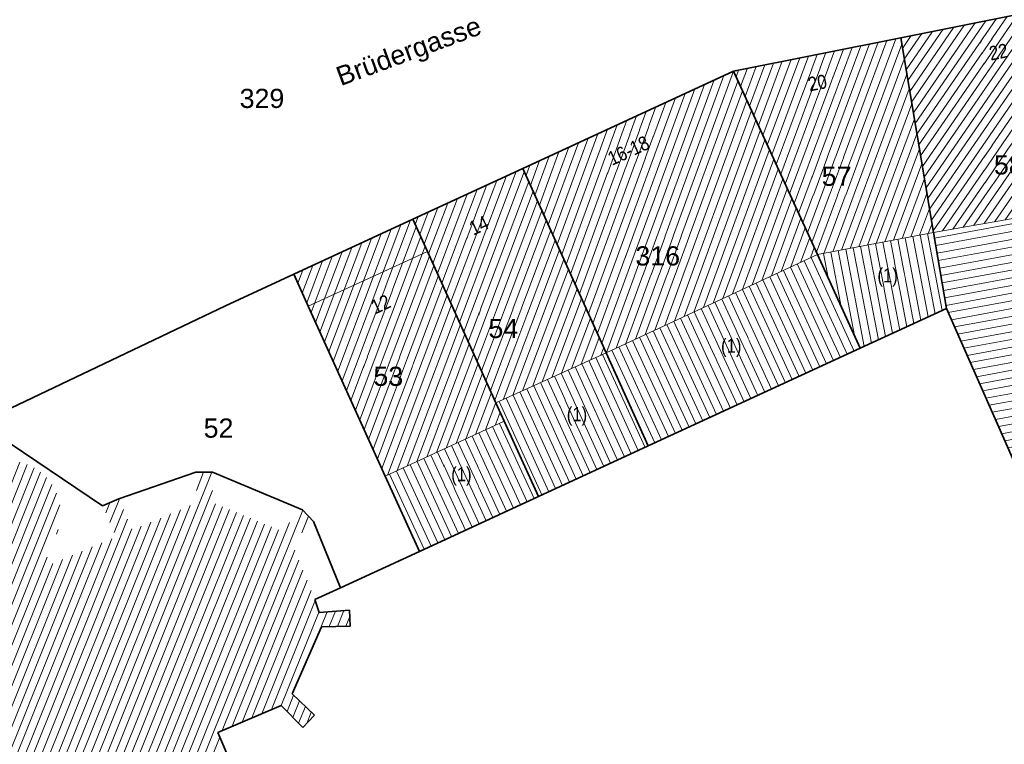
# Model space of a CAD drawing. Header units: metres. Extents: x 32365810 to 32367010, y 5620411 to 5622366.
# Tile 143 of 198: x 32366159 to 32366208, y 5622190 to 5622226. Entities that reach past the tile are written whole.
import ezdxf

# ---------------------------------------------------------------- set-up
doc = ezdxf.new("R2010")
doc.units = ezdxf.units.M
for name, pattern in [('1600.1047', [0]), ('1600.2028', [0]), ('1600.2305', [0.75, 0.5, 0, 0, -0.25]), ('1600.2505', [0]), ('1600.2507', [0])]:
    doc.linetypes.add(name, pattern=pattern)
doc.layers.get('0').update_dxf_attribs({"color": 1, "linetype": 'CONTINUOUS'})
for name, color, linetype in [('Ebene 32', 7, 'CONTINUOUS'), ('Flurstücke_Grenzpunkte', 11, 'CONTINUOUS'), ('Gebäude', 31, 'CONTINUOUS'), ('Lagebezeichnungen', 12, 'CONTINUOUS'), ('Siedlungsflächen - Bauwerke u. Einrichtungen', 51, 'CONTINUOUS')]:
    doc.layers.add(name, color=color, linetype=linetype)
doc.styles.add('Flurstücksnummer - K 10 700', font='Arial.ttf')
doc.styles.add('Hausnummern NRW', font='Arial.ttf', dxfattribs={"width": 0.85})
doc.styles.add('Name - Bauwerken u. Einrichtungen - F 10', font='Arial.ttf')

# ---------------------------------------------------------------- blocks, each defined once
blk = doc.blocks.new('O64')
at = {"layer": 'Gebäude', "color": 7, "linetype": '1600.2507', "lineweight": 18}
for p, q in [((32366178.52, 5622216.48), (32366172.623, 5622213.755)), ((32366179.24, 5622214.888), (32366178.52, 5622216.48)), ((32366173.339, 5622212.173), (32366179.24, 5622214.888)), ((32366172.623, 5622213.755), (32366173.339, 5622212.173))]:
    blk.add_line(p, q, dxfattribs=at)
blk = doc.blocks.new('O540')
at = {"layer": 'Gebäude', "color": 7, "linetype": '1600.2305', "lineweight": 18}
for p, q in [((32366172.623, 5622213.755), (32366178.52, 5622216.48)), ((32366173.339, 5622212.173), (32366172.623, 5622213.755))]:
    blk.add_line(p, q, dxfattribs=at)
blk = doc.blocks.new('O741')
at = {"layer": 'Flurstücke_Grenzpunkte', "color": 7, "linetype": '1600.2028', "lineweight": 35}
for p, q in [((32366202.682, 5622225.469), (32366194.398, 5622223.817)), ((32366204.311, 5622215.826), (32366202.682, 5622225.469)), ((32366194.398, 5622223.817), (32366198.561, 5622214.728)), ((32366204.947, 5622212.058), (32366204.311, 5622215.826)), ((32366198.561, 5622214.728), (32366200.684, 5622210.093)), ((32366200.684, 5622210.093), (32366204.947, 5622212.058))]:
    blk.add_line(p, q, dxfattribs=at)
at = {"layer": 'Flurstücke_Grenzpunkte', "color": 7, "lineweight": 18, "insert": (32366199.511, 5622218.121), "char_height": 0.95, "attachment_point": 8, "line_spacing_factor": 0.69, "style": 'Flurstücksnummer - K 10 700', "bg_fill": 2}
blk.add_mtext('57', dxfattribs=at)
blk = doc.blocks.new('O792')
at = {"layer": 'Flurstücke_Grenzpunkte', "color": 7, "linetype": '1600.2028', "lineweight": 35}
for p, q in [((32366163.155, 5622202.284), (32366157.06, 5622206.395)), ((32366167.772, 5622203.951), (32366163.953, 5622202.632)), ((32366168.593, 5622203.949), (32366167.772, 5622203.951)), ((32366173.05, 5622202.092), (32366168.593, 5622203.949)), ((32366163.953, 5622202.632), (32366163.155, 5622202.284)), ((32366173.593, 5622201.512), (32366173.05, 5622202.092)), ((32366174.933, 5622198.223), (32366173.593, 5622201.512)), ((32366173.673, 5622197.642), (32366174.933, 5622198.223)), ((32366173.887, 5622197.008), (32366173.673, 5622197.642)), ((32366175.383, 5622197.122), (32366173.887, 5622197.008)), ((32366175.409, 5622196.324), (32366175.383, 5622197.122)), ((32366172.543, 5622192.966), (32366174.001, 5622196.295)), ((32366174.001, 5622196.295), (32366175.409, 5622196.324)), ((32366173.649, 5622191.912), (32366172.543, 5622192.966)), ((32366168.854, 5622191.06), (32366172, 5622192.399)), ((32366172, 5622192.399), (32366173.07, 5622191.306)), ((32366173.07, 5622191.306), (32366173.649, 5622191.912)), ((32366169.491, 5622189.581), (32366168.854, 5622191.06))]:
    blk.add_line(p, q, dxfattribs=at)
blk = doc.blocks.new('O937')
at = {"layer": 'Flurstücke_Grenzpunkte', "color": 7, "linetype": '1600.2028', "lineweight": 35}
for p, q in [((32366194.398, 5622223.817), (32366183.964, 5622218.996)), ((32366194.398, 5622223.817), (32366198.561, 5622214.728)), ((32366183.964, 5622218.996), (32366188.094, 5622209.866)), ((32366198.561, 5622214.728), (32366200.684, 5622210.093)), ((32366190.181, 5622205.251), (32366200.684, 5622210.093)), ((32366188.094, 5622209.866), (32366190.181, 5622205.251))]:
    blk.add_line(p, q, dxfattribs=at)
at = {"layer": 'Flurstücke_Grenzpunkte', "color": 7, "lineweight": 18, "insert": (32366190.648, 5622214.176), "char_height": 0.95, "attachment_point": 8, "line_spacing_factor": 0.69, "style": 'Flurstücksnummer - K 10 700', "bg_fill": 2}
blk.add_mtext('316', dxfattribs=at)
blk = doc.blocks.new('O961')
at = {"layer": 'Flurstücke_Grenzpunkte', "color": 7, "linetype": '1600.2028', "lineweight": 35}
for p, q in [((32366178.52, 5622216.48), (32366172.623, 5622213.755)), ((32366179.24, 5622214.888), (32366178.52, 5622216.48)), ((32366182.638, 5622207.383), (32366179.24, 5622214.888)), ((32366172.623, 5622213.755), (32366173.339, 5622212.173)), ((32366173.339, 5622212.173), (32366177.154, 5622203.754)), ((32366183.05, 5622206.473), (32366182.638, 5622207.383)), ((32366184.739, 5622202.743), (32366183.05, 5622206.473)), ((32366177.154, 5622203.754), (32366178.843, 5622200.025)), ((32366178.843, 5622200.025), (32366184.739, 5622202.743))]:
    blk.add_line(p, q, dxfattribs=at)
at = {"layer": 'Flurstücke_Grenzpunkte', "color": 7, "lineweight": 18, "insert": (32366177.304, 5622208.21), "char_height": 0.95, "attachment_point": 8, "line_spacing_factor": 0.69, "style": 'Flurstücksnummer - K 10 700', "bg_fill": 2}
blk.add_mtext('53', dxfattribs=at)
blk = doc.blocks.new('O1052')
at = {"layer": 'Flurstücke_Grenzpunkte', "color": 7, "linetype": '1600.2028', "lineweight": 35}
for p, q in [((32366211.739, 5622227.276), (32366202.682, 5622225.469)), ((32366211.739, 5622227.276), (32366213.555, 5622217.455)), ((32366204.311, 5622215.826), (32366202.682, 5622225.469)), ((32366213.555, 5622217.455), (32366213.573, 5622217.357)), ((32366213.573, 5622217.357), (32366215.716, 5622205.769)), ((32366204.947, 5622212.058), (32366204.311, 5622215.826)), ((32366204.947, 5622212.058), (32366208.892, 5622203.117)), ((32366215.716, 5622205.769), (32366208.892, 5622203.117))]:
    blk.add_line(p, q, dxfattribs=at)
at = {"layer": 'Flurstücke_Grenzpunkte', "color": 7, "lineweight": 18, "insert": (32366208.038, 5622218.678), "char_height": 0.95, "attachment_point": 8, "line_spacing_factor": 0.69, "style": 'Flurstücksnummer - K 10 700', "bg_fill": 2}
blk.add_mtext('58', dxfattribs=at)
blk = doc.blocks.new('O1182')
at = {"layer": 'Flurstücke_Grenzpunkte', "color": 7, "linetype": '1600.2028', "lineweight": 35}
for p, q in [((32366200.684, 5622210.093), (32366204.947, 5622212.058)), ((32366204.947, 5622212.058), (32366208.892, 5622203.117)), ((32366190.181, 5622205.251), (32366200.684, 5622210.093)), ((32366190.181, 5622205.251), (32366184.739, 5622202.743)), ((32366178.843, 5622200.025), (32366184.739, 5622202.743)), ((32366178.843, 5622200.025), (32366174.933, 5622198.223)), ((32366173.673, 5622197.642), (32366174.933, 5622198.223)), ((32366173.887, 5622197.008), (32366173.673, 5622197.642)), ((32366175.383, 5622197.122), (32366173.887, 5622197.008)), ((32366175.409, 5622196.324), (32366175.383, 5622197.122)), ((32366172.543, 5622192.966), (32366174.001, 5622196.295)), ((32366174.001, 5622196.295), (32366175.409, 5622196.324)), ((32366173.649, 5622191.912), (32366172.543, 5622192.966)), ((32366168.854, 5622191.06), (32366172, 5622192.399)), ((32366172, 5622192.399), (32366173.07, 5622191.306)), ((32366173.07, 5622191.306), (32366173.649, 5622191.912)), ((32366169.491, 5622189.581), (32366168.854, 5622191.06))]:
    blk.add_line(p, q, dxfattribs=at)
blk = doc.blocks.new('O1415')
at = {"layer": 'Flurstücke_Grenzpunkte', "color": 7, "linetype": '1600.2028', "lineweight": 35}
for p, q in [((32366211.739, 5622227.276), (32366202.682, 5622225.469)), ((32366202.682, 5622225.469), (32366194.398, 5622223.817)), ((32366194.398, 5622223.817), (32366183.964, 5622218.996)), ((32366178.52, 5622216.48), (32366183.964, 5622218.996)), ((32366178.52, 5622216.48), (32366172.623, 5622213.755)), ((32366169.238, 5622212.191), (32366172.623, 5622213.755)), ((32366157.06, 5622206.395), (32366169.238, 5622212.191))]:
    blk.add_line(p, q, dxfattribs=at)
at = {"layer": 'Flurstücke_Grenzpunkte', "color": 7, "lineweight": 18, "insert": (32366171.048, 5622221.976), "char_height": 0.95, "attachment_point": 8, "line_spacing_factor": 0.69, "style": 'Flurstücksnummer - K 10 700', "bg_fill": 2}
blk.add_mtext('329', dxfattribs=at)
blk = doc.blocks.new('O1689')
at = {"layer": 'Flurstücke_Grenzpunkte', "color": 7, "linetype": '1600.2028', "lineweight": 35}
for p, q in [((32366178.52, 5622216.48), (32366183.964, 5622218.996)), ((32366183.964, 5622218.996), (32366188.094, 5622209.866)), ((32366179.24, 5622214.888), (32366178.52, 5622216.48)), ((32366182.638, 5622207.383), (32366179.24, 5622214.888)), ((32366188.094, 5622209.866), (32366190.181, 5622205.251)), ((32366183.05, 5622206.473), (32366182.638, 5622207.383)), ((32366184.739, 5622202.743), (32366183.05, 5622206.473)), ((32366190.181, 5622205.251), (32366184.739, 5622202.743))]:
    blk.add_line(p, q, dxfattribs=at)
at = {"layer": 'Flurstücke_Grenzpunkte', "color": 7, "lineweight": 18, "insert": (32366183.002, 5622210.582), "char_height": 0.95, "attachment_point": 8, "line_spacing_factor": 0.69, "style": 'Flurstücksnummer - K 10 700', "bg_fill": 2}
blk.add_mtext('54', dxfattribs=at)
blk = doc.blocks.new('O1891')
at = {"layer": 'Flurstücke_Grenzpunkte', "color": 7, "linetype": '1600.2028', "lineweight": 35}
for p, q in [((32366169.238, 5622212.191), (32366172.623, 5622213.755)), ((32366172.623, 5622213.755), (32366173.339, 5622212.173)), ((32366157.06, 5622206.395), (32366169.238, 5622212.191)), ((32366173.339, 5622212.173), (32366177.154, 5622203.754)), ((32366163.155, 5622202.284), (32366157.06, 5622206.395)), ((32366167.772, 5622203.951), (32366163.953, 5622202.632)), ((32366168.593, 5622203.949), (32366167.772, 5622203.951)), ((32366173.05, 5622202.092), (32366168.593, 5622203.949)), ((32366177.154, 5622203.754), (32366178.843, 5622200.025)), ((32366163.953, 5622202.632), (32366163.155, 5622202.284)), ((32366173.593, 5622201.512), (32366173.05, 5622202.092)), ((32366174.933, 5622198.223), (32366173.593, 5622201.512)), ((32366178.843, 5622200.025), (32366174.933, 5622198.223))]:
    blk.add_line(p, q, dxfattribs=at)
at = {"layer": 'Flurstücke_Grenzpunkte', "color": 7, "lineweight": 18, "insert": (32366168.896, 5622205.647), "char_height": 0.95, "attachment_point": 8, "line_spacing_factor": 0.69, "style": 'Flurstücksnummer - K 10 700', "bg_fill": 2}
blk.add_mtext('52', dxfattribs=at)
blk = doc.blocks.new('O2100')
at = {"layer": 'Gebäude', "color": 7, "linetype": '1600.2505', "lineweight": 18}
for p, q in [((32366188.094, 5622209.866), (32366182.638, 5622207.383)), ((32366190.181, 5622205.251), (32366188.094, 5622209.866)), ((32366182.638, 5622207.383), (32366183.05, 5622206.473)), ((32366183.05, 5622206.473), (32366184.739, 5622202.743)), ((32366184.739, 5622202.743), (32366190.181, 5622205.251))]:
    blk.add_line(p, q, dxfattribs=at)
at = {"layer": 'Ebene 32', "color": 7, "lineweight": 18, "insert": (32366186.649, 5622206.261), "char_height": 0.7, "attachment_point": 8, "line_spacing_factor": 0.69, "style": 'Hausnummern NRW', "bg_fill": 2}
blk.add_mtext('(1)', dxfattribs=at)
blk = doc.blocks.new('O2271')
at = {"layer": 'Gebäude', "color": 7, "linetype": '1600.2505', "lineweight": 18}
for p, q in [((32366202.682, 5622225.469), (32366194.398, 5622223.817)), ((32366204.311, 5622215.826), (32366202.682, 5622225.469)), ((32366194.398, 5622223.817), (32366198.561, 5622214.728)), ((32366198.561, 5622214.728), (32366204.311, 5622215.826))]:
    blk.add_line(p, q, dxfattribs=at)
at = {"layer": 'Lagebezeichnungen', "color": 7, "lineweight": 18, "insert": (32366198.63, 5622222.885), "char_height": 0.7, "attachment_point": 8, "rotation": 11.2538, "line_spacing_factor": 0.69, "style": 'Hausnummern NRW', "bg_fill": 2}
blk.add_mtext('20', dxfattribs=at)
blk = doc.blocks.new('O2302')
at = {"layer": 'Gebäude', "color": 7, "linetype": '1600.2505', "lineweight": 18}
for p, q in [((32366213.555, 5622217.455), (32366204.311, 5622215.826)), ((32366213.573, 5622217.357), (32366213.555, 5622217.455)), ((32366213.573, 5622217.357), (32366215.716, 5622205.769)), ((32366204.311, 5622215.826), (32366204.947, 5622212.058)), ((32366204.947, 5622212.058), (32366208.892, 5622203.117)), ((32366208.892, 5622203.117), (32366215.716, 5622205.769))]:
    blk.add_line(p, q, dxfattribs=at)
at = {"layer": 'Ebene 32', "color": 7, "lineweight": 18, "insert": (32366210.458, 5622211.098), "char_height": 0.7, "attachment_point": 8, "line_spacing_factor": 0.69, "style": 'Hausnummern NRW', "bg_fill": 2}
blk.add_mtext('(1)', dxfattribs=at)
blk = doc.blocks.new('O2423')
at = {"layer": 'Gebäude', "color": 7, "linetype": '1600.2505', "lineweight": 18}
for p, q in [((32366178.52, 5622216.48), (32366172.623, 5622213.755)), ((32366179.24, 5622214.888), (32366178.52, 5622216.48)), ((32366182.638, 5622207.383), (32366179.24, 5622214.888)), ((32366172.623, 5622213.755), (32366173.339, 5622212.173)), ((32366173.339, 5622212.173), (32366177.154, 5622203.754)), ((32366182.638, 5622207.383), (32366183.05, 5622206.473)), ((32366177.154, 5622203.754), (32366183.05, 5622206.473))]:
    blk.add_line(p, q, dxfattribs=at)
at = {"layer": 'Lagebezeichnungen', "color": 7, "lineweight": 18, "insert": (32366177.074, 5622211.952), "char_height": 0.7, "attachment_point": 8, "rotation": 24.667, "line_spacing_factor": 0.69, "style": 'Hausnummern NRW', "bg_fill": 2}
blk.add_mtext('12', dxfattribs=at)
blk = doc.blocks.new('O2585')
at = {"layer": 'Gebäude', "color": 7, "linetype": '1600.2505', "lineweight": 18}
for p, q in [((32366183.964, 5622218.996), (32366178.52, 5622216.48)), ((32366188.094, 5622209.866), (32366183.964, 5622218.996)), ((32366179.24, 5622214.888), (32366178.52, 5622216.48)), ((32366182.638, 5622207.383), (32366179.24, 5622214.888)), ((32366188.094, 5622209.866), (32366182.638, 5622207.383))]:
    blk.add_line(p, q, dxfattribs=at)
at = {"layer": 'Lagebezeichnungen', "color": 7, "lineweight": 18, "insert": (32366181.935, 5622215.858), "char_height": 0.7, "attachment_point": 8, "rotation": 24.7953, "line_spacing_factor": 0.69, "style": 'Hausnummern NRW', "bg_fill": 2}
blk.add_mtext('14', dxfattribs=at)
blk = doc.blocks.new('O2627')
at = {"layer": 'Gebäude', "color": 7, "linetype": '1600.2505', "lineweight": 18}
for p, q in [((32366177.154, 5622203.754), (32366183.05, 5622206.473)), ((32366183.05, 5622206.473), (32366184.739, 5622202.743)), ((32366177.154, 5622203.754), (32366178.843, 5622200.025)), ((32366178.843, 5622200.025), (32366184.739, 5622202.743))]:
    blk.add_line(p, q, dxfattribs=at)
at = {"layer": 'Ebene 32', "color": 7, "lineweight": 18, "insert": (32366180.925, 5622203.291), "char_height": 0.7, "attachment_point": 8, "line_spacing_factor": 0.69, "style": 'Hausnummern NRW', "bg_fill": 2}
blk.add_mtext('(1)', dxfattribs=at)
blk = doc.blocks.new('O2662')
at = {"layer": 'Gebäude', "color": 7, "linetype": '1600.2505', "lineweight": 18}
for p, q in [((32366198.561, 5622214.728), (32366188.094, 5622209.866)), ((32366200.684, 5622210.093), (32366198.561, 5622214.728)), ((32366190.181, 5622205.251), (32366200.684, 5622210.093)), ((32366190.181, 5622205.251), (32366188.094, 5622209.866))]:
    blk.add_line(p, q, dxfattribs=at)
at = {"layer": 'Ebene 32', "color": 7, "lineweight": 18, "insert": (32366194.291, 5622209.653), "char_height": 0.7, "attachment_point": 8, "line_spacing_factor": 0.69, "style": 'Hausnummern NRW', "bg_fill": 2}
blk.add_mtext('(1)', dxfattribs=at)
blk = doc.blocks.new('O2720')
at = {"layer": 'Gebäude', "color": 7, "linetype": '1600.2505', "lineweight": 18}
for p, q in [((32366198.561, 5622214.728), (32366204.311, 5622215.826)), ((32366204.311, 5622215.826), (32366204.947, 5622212.058)), ((32366200.684, 5622210.093), (32366198.561, 5622214.728)), ((32366200.684, 5622210.093), (32366204.947, 5622212.058))]:
    blk.add_line(p, q, dxfattribs=at)
at = {"layer": 'Ebene 32', "color": 7, "lineweight": 18, "insert": (32366202.036, 5622213.141), "char_height": 0.7, "attachment_point": 8, "line_spacing_factor": 0.69, "style": 'Hausnummern NRW', "bg_fill": 2}
blk.add_mtext('(1)', dxfattribs=at)
blk = doc.blocks.new('O2927')
at = {"layer": 'Gebäude', "color": 7, "linetype": '1600.2505', "lineweight": 18}
for p, q in [((32366211.739, 5622227.276), (32366202.682, 5622225.469)), ((32366211.739, 5622227.276), (32366213.555, 5622217.455)), ((32366204.311, 5622215.826), (32366202.682, 5622225.469)), ((32366213.555, 5622217.455), (32366204.311, 5622215.826))]:
    blk.add_line(p, q, dxfattribs=at)
at = {"layer": 'Lagebezeichnungen', "color": 7, "lineweight": 18, "insert": (32366207.597, 5622224.422), "char_height": 0.7, "attachment_point": 8, "rotation": 11.2538, "line_spacing_factor": 0.69, "style": 'Hausnummern NRW', "bg_fill": 2}
blk.add_mtext('22', dxfattribs=at)
blk = doc.blocks.new('O3077')
at = {"layer": 'Gebäude', "color": 7, "linetype": '1600.2505', "lineweight": 18}
for p, q in [((32366194.398, 5622223.817), (32366183.964, 5622218.996)), ((32366194.398, 5622223.817), (32366198.561, 5622214.728)), ((32366188.094, 5622209.866), (32366183.964, 5622218.996)), ((32366198.561, 5622214.728), (32366188.094, 5622209.866))]:
    blk.add_line(p, q, dxfattribs=at)
at = {"layer": 'Lagebezeichnungen', "color": 7, "lineweight": 18, "insert": (32366189.351, 5622219.555), "char_height": 0.7, "attachment_point": 8, "rotation": 24.7953, "line_spacing_factor": 0.69, "style": 'Hausnummern NRW', "bg_fill": 2}
blk.add_mtext('16-18', dxfattribs=at)
blk = doc.blocks.new('*X1059')
at = {"color": 253, "linetype": '1600.1047', "lineweight": 18, "true_color": 0xb2b2b2}
for p, q in [((32366189.679238, 5622205.019758), (32366187.580142, 5622209.632146)), ((32366190.019815, 5622205.176716), (32366187.921459, 5622209.787477)), ((32366188.657509, 5622204.548884), (32366186.556192, 5622209.166151)), ((32366188.998085, 5622204.705842), (32366186.897508, 5622209.321482)), ((32366189.338662, 5622204.8628), (32366187.238825, 5622209.476814)), ((32366187.295203, 5622203.921051), (32366185.190925, 5622208.544824)), ((32366187.635779, 5622204.07801), (32366185.532242, 5622208.700156)), ((32366187.976356, 5622204.234968), (32366185.873558, 5622208.855487)), ((32366188.316932, 5622204.391926), (32366186.214875, 5622209.010819)), ((32366186.273473, 5622203.450177), (32366184.166975, 5622208.078829)), ((32366186.61405, 5622203.607135), (32366184.508292, 5622208.234161)), ((32366186.954626, 5622203.764093), (32366184.849608, 5622208.389493)), ((32366185.251744, 5622202.979303), (32366183.143025, 5622207.612834)), ((32366185.59232, 5622203.136261), (32366183.484341, 5622207.768166)), ((32366185.932897, 5622203.293219), (32366183.825658, 5622207.923498)), ((32366184.911167, 5622202.822345), (32366182.801708, 5622207.457503))]:
    blk.add_line(p, q, dxfattribs=at)
blk = doc.blocks.new('*X1120')
at = {"color": 253, "linetype": '1600.1047', "lineweight": 18, "true_color": 0xb2b2b2}
for p, q in [((32366197.84346, 5622216.294593), (32366201.139377, 5622225.161369)), ((32366198.064302, 5622215.812431), (32366201.571477, 5622225.247539)), ((32366198.285145, 5622215.33027), (32366202.003577, 5622225.333708)), ((32366198.505987, 5622214.848108), (32366202.435677, 5622225.419878)), ((32366198.884363, 5622214.789748), (32366202.735745, 5622225.150852)), ((32366196.518404, 5622219.187561), (32366198.546777, 5622224.644351)), ((32366196.739247, 5622218.705399), (32366198.978877, 5622224.730521)), ((32366196.960089, 5622218.223238), (32366199.410977, 5622224.816691)), ((32366197.180932, 5622217.741077), (32366199.843077, 5622224.90286)), ((32366197.401774, 5622217.258915), (32366200.275177, 5622224.98903)), ((32366197.622617, 5622216.776754), (32366200.707277, 5622225.075199)), ((32366195.414192, 5622221.598368), (32366196.386278, 5622224.213503)), ((32366195.635034, 5622221.116206), (32366196.818378, 5622224.299673)), ((32366195.855877, 5622220.634045), (32366197.250478, 5622224.385843)), ((32366196.076719, 5622220.151884), (32366197.682577, 5622224.472012)), ((32366196.297562, 5622219.669722), (32366198.114677, 5622224.558182)), ((32366199.315, 5622214.871981), (32366202.860751, 5622224.410869)), ((32366194.530821, 5622223.527013), (32366194.657878, 5622223.868825)), ((32366194.751664, 5622223.044852), (32366195.089978, 5622223.954995)), ((32366194.972506, 5622222.562691), (32366195.522078, 5622224.041164)), ((32366195.193349, 5622222.080529), (32366195.954178, 5622224.127334)), ((32366199.745636, 5622214.954214), (32366202.985757, 5622223.670885)), ((32366200.176273, 5622215.036447), (32366203.110763, 5622222.930901)), ((32366200.606909, 5622215.11868), (32366203.235769, 5622222.190918)), ((32366201.037546, 5622215.200913), (32366203.360775, 5622221.450934)), ((32366201.468183, 5622215.283145), (32366203.485781, 5622220.71095)), ((32366201.898819, 5622215.365378), (32366203.610787, 5622219.970967)), ((32366202.329456, 5622215.447611), (32366203.735793, 5622219.230983)), ((32366202.760092, 5622215.529844), (32366203.860799, 5622218.491)), ((32366203.190729, 5622215.612077), (32366203.985805, 5622217.751016)), ((32366203.621365, 5622215.69431), (32366204.110811, 5622217.011032)), ((32366204.052002, 5622215.776543), (32366204.235817, 5622216.271049))]:
    blk.add_line(p, q, dxfattribs=at)
blk = doc.blocks.new('*X1126')
at = {"color": 253, "linetype": '1600.1047', "lineweight": 18, "true_color": 0xb2b2b2}
for p, q in [((32366204.359285, 5622215.539933), (32366213.593227, 5622217.247626)), ((32366204.421706, 5622215.170118), (32366213.66142, 5622216.878879)), ((32366204.484127, 5622214.800303), (32366213.729614, 5622216.510131)), ((32366204.546548, 5622214.430488), (32366213.797807, 5622216.141384)), ((32366204.608969, 5622214.060674), (32366213.866001, 5622215.772636)), ((32366204.67139, 5622213.690859), (32366213.934194, 5622215.403889)), ((32366204.733811, 5622213.321044), (32366214.002387, 5622215.035142)), ((32366204.796232, 5622212.951229), (32366214.070581, 5622214.666394)), ((32366204.858653, 5622212.581414), (32366214.138774, 5622214.297647)), ((32366204.921074, 5622212.211599), (32366214.206968, 5622213.928899)), ((32366205.037956, 5622211.851856), (32366214.275161, 5622213.560152)), ((32366205.193527, 5622211.499268), (32366214.343355, 5622213.191405)), ((32366205.349098, 5622211.146679), (32366214.411548, 5622212.822657)), ((32366205.504669, 5622210.794091), (32366214.479742, 5622212.45391)), ((32366205.66024, 5622210.441503), (32366214.547935, 5622212.085162)), ((32366205.815811, 5622210.088915), (32366214.616128, 5622211.716415)), ((32366205.971382, 5622209.736327), (32366214.684322, 5622211.347667)), ((32366206.126953, 5622209.383739), (32366214.752515, 5622210.97892)), ((32366206.282524, 5622209.031151), (32366214.820709, 5622210.610173)), ((32366206.438095, 5622208.678563), (32366214.888902, 5622210.241425)), ((32366206.593666, 5622208.325975), (32366214.957096, 5622209.872678)), ((32366206.749237, 5622207.973386), (32366215.025289, 5622209.50393)), ((32366206.904808, 5622207.620798), (32366215.093483, 5622209.135183)), ((32366207.060379, 5622207.26821), (32366215.161676, 5622208.766436)), ((32366207.21595, 5622206.915622), (32366215.22987, 5622208.397688)), ((32366207.371521, 5622206.563034), (32366215.298063, 5622208.028941)), ((32366207.527092, 5622206.210446), (32366215.366256, 5622207.660193)), ((32366207.682663, 5622205.857858), (32366215.43445, 5622207.291446)), ((32366207.838234, 5622205.50527), (32366215.502643, 5622206.922699)), ((32366207.993805, 5622205.152681), (32366215.570837, 5622206.553951)), ((32366208.149376, 5622204.800093), (32366215.63903, 5622206.185204)), ((32366208.304947, 5622204.447505), (32366215.707224, 5622205.816456)), ((32366208.460518, 5622204.094917), (32366214.084715, 5622205.135036)), ((32366208.616089, 5622203.742329), (32366212.212481, 5622204.407433)), ((32366208.77166, 5622203.389741), (32366210.340247, 5622203.67983))]:
    blk.add_line(p, q, dxfattribs=at)
blk = doc.blocks.new('*X1165')
at = {"color": 253, "linetype": '1600.1047', "lineweight": 18, "true_color": 0xb2b2b2}
for p, q in [((32366175.234303, 5622207.990417), (32366178.410031, 5622216.429183)), ((32366174.796522, 5622208.956519), (32366177.439991, 5622215.980928)), ((32366175.015412, 5622208.473468), (32366177.925011, 5622216.205056)), ((32366175.453193, 5622207.507367), (32366178.689112, 5622216.106075)), ((32366174.358741, 5622209.92262), (32366176.469951, 5622215.532673)), ((32366174.577631, 5622209.43957), (32366176.954971, 5622215.756801)), ((32366175.672083, 5622207.024316), (32366178.907809, 5622215.622511)), ((32366173.92096, 5622210.888722), (32366175.49991, 5622215.084418)), ((32366174.13985, 5622210.405671), (32366175.984931, 5622215.308546)), ((32366175.890974, 5622206.541265), (32366179.126506, 5622215.138947)), ((32366173.26433, 5622212.337983), (32366174.04485, 5622214.412036)), ((32366173.483179, 5622211.854823), (32366174.52987, 5622214.636163)), ((32366173.70207, 5622211.371773), (32366175.01489, 5622214.860291)), ((32366176.109864, 5622206.058215), (32366179.345257, 5622214.655524)), ((32366172.82679, 5622213.304726), (32366173.07481, 5622213.963781)), ((32366173.04556, 5622212.821355), (32366173.55983, 5622214.187909)), ((32366176.328755, 5622205.575164), (32366179.564065, 5622214.172254)), ((32366176.547645, 5622205.092113), (32366179.782872, 5622213.688983)), ((32366176.766536, 5622204.609062), (32366180.00168, 5622213.205713)), ((32366176.985426, 5622204.126012), (32366180.220488, 5622212.722443)), ((32366177.265444, 5622203.805394), (32366180.439296, 5622212.239173)), ((32366177.750257, 5622204.02897), (32366180.658104, 5622211.755902)), ((32366178.235069, 5622204.252546), (32366180.876911, 5622211.272632)), ((32366178.719882, 5622204.476122), (32366181.095719, 5622210.789362)), ((32366179.204695, 5622204.699699), (32366181.314527, 5622210.306091)), ((32366179.689507, 5622204.923275), (32366181.533335, 5622209.822821)), ((32366180.17432, 5622205.146851), (32366181.752143, 5622209.339551)), ((32366180.659133, 5622205.370427), (32366181.97095, 5622208.85628)), ((32366181.143945, 5622205.594004), (32366182.189758, 5622208.37301)), ((32366181.628758, 5622205.81758), (32366182.408566, 5622207.88974)), ((32366182.113571, 5622206.041156), (32366182.627374, 5622207.406469)), ((32366182.598383, 5622206.264732), (32366182.846178, 5622206.923189))]:
    blk.add_line(p, q, dxfattribs=at)
blk = doc.blocks.new('*X1207')
at = {"color": 253, "linetype": '1600.1047', "lineweight": 18, "true_color": 0xb2b2b2}
for p, q in [((32366180.827824, 5622211.381049), (32366183.643324, 5622218.847796)), ((32366181.046489, 5622210.898094), (32366184.038162, 5622218.832054)), ((32366180.390494, 5622212.346958), (32366182.672614, 5622218.399173)), ((32366180.609159, 5622211.864003), (32366183.157969, 5622218.623485)), ((32366181.265154, 5622210.415139), (32366184.256737, 5622218.34886)), ((32366179.953164, 5622213.312868), (32366181.701903, 5622217.950549)), ((32366180.171829, 5622212.829913), (32366182.187258, 5622218.174861)), ((32366181.483819, 5622209.932184), (32366184.475312, 5622217.865667)), ((32366179.515834, 5622214.278778), (32366180.731192, 5622217.501925)), ((32366179.734499, 5622213.795823), (32366181.216548, 5622217.726237)), ((32366181.702484, 5622209.449229), (32366184.693887, 5622217.382473)), ((32366178.860032, 5622215.728152), (32366179.275126, 5622216.828989)), ((32366179.078586, 5622215.244904), (32366179.760482, 5622217.053301)), ((32366179.297169, 5622214.761733), (32366180.245837, 5622217.277613)), ((32366181.921149, 5622208.966274), (32366184.912462, 5622216.899279)), ((32366178.641477, 5622216.2114), (32366178.789771, 5622216.604677)), ((32366182.139814, 5622208.483319), (32366185.131037, 5622216.416086)), ((32366182.358479, 5622208.000365), (32366185.349612, 5622215.932892)), ((32366182.577144, 5622207.51741), (32366185.568187, 5622215.449699)), ((32366182.987151, 5622207.541897), (32366185.786762, 5622214.966505)), ((32366183.470946, 5622207.76207), (32366186.005337, 5622214.483312)), ((32366183.95474, 5622207.982242), (32366186.223911, 5622214.000118)), ((32366184.438535, 5622208.202415), (32366186.442486, 5622213.516924)), ((32366184.922329, 5622208.422587), (32366186.661061, 5622213.033731)), ((32366185.406124, 5622208.64276), (32366186.879636, 5622212.550537)), ((32366185.889918, 5622208.862933), (32366187.098211, 5622212.067344)), ((32366186.373713, 5622209.083105), (32366187.316786, 5622211.58415)), ((32366186.857507, 5622209.303278), (32366187.535361, 5622211.100957)), ((32366187.341302, 5622209.523451), (32366187.753936, 5622210.617763)), ((32366187.825096, 5622209.743623), (32366187.972511, 5622210.13457))]:
    blk.add_line(p, q, dxfattribs=at)
blk = doc.blocks.new('*X1221')
at = {"color": 253, "linetype": '1600.1047', "lineweight": 18, "true_color": 0xb2b2b2}
for p, q in [((32366184.187732, 5622202.488871), (32366182.473086, 5622206.20695)), ((32366184.528288, 5622202.645864), (32366182.813619, 5622206.363991)), ((32366183.166065, 5622202.017892), (32366181.451484, 5622205.735828)), ((32366183.506621, 5622202.174885), (32366181.792018, 5622205.892869)), ((32366183.847176, 5622202.331878), (32366182.132552, 5622206.049909)), ((32366182.144398, 5622201.546913), (32366180.429883, 5622205.264706)), ((32366182.484953, 5622201.703906), (32366180.770417, 5622205.421747)), ((32366182.825509, 5622201.860899), (32366181.11095, 5622205.578788)), ((32366180.782175, 5622200.918941), (32366179.067748, 5622204.636544)), ((32366181.12273, 5622201.075934), (32366179.408282, 5622204.793585)), ((32366181.463286, 5622201.232927), (32366179.748815, 5622204.950625)), ((32366181.803842, 5622201.38992), (32366180.089349, 5622205.107666)), ((32366179.760507, 5622200.447962), (32366178.046146, 5622204.165422)), ((32366180.101063, 5622200.604955), (32366178.38668, 5622204.322463)), ((32366180.441619, 5622200.761948), (32366178.727214, 5622204.479504)), ((32366179.079396, 5622200.133976), (32366177.365079, 5622203.851341)), ((32366179.419952, 5622200.290969), (32366177.705613, 5622204.008382))]:
    blk.add_line(p, q, dxfattribs=at)
blk = doc.blocks.new('*X1233')
at = {"color": 253, "linetype": '1600.1047', "lineweight": 18, "true_color": 0xb2b2b2}
for p, q in [((32366200.03566, 5622209.794108), (32366197.902149, 5622214.421959)), ((32366200.376213, 5622209.951107), (32366198.24225, 5622214.579938)), ((32366199.014001, 5622209.323112), (32366196.881846, 5622213.94802)), ((32366199.354554, 5622209.48011), (32366197.221947, 5622214.106)), ((32366199.695107, 5622209.637109), (32366197.562048, 5622214.263979)), ((32366197.992342, 5622208.852115), (32366195.861543, 5622213.474082)), ((32366198.332895, 5622209.009114), (32366196.201644, 5622213.632061)), ((32366198.673448, 5622209.166113), (32366196.541745, 5622213.790041)), ((32366196.970682, 5622208.381119), (32366194.84124, 5622213.000144)), ((32366197.311235, 5622208.538118), (32366195.181341, 5622213.158123)), ((32366197.651788, 5622208.695117), (32366195.521442, 5622213.316102)), ((32366195.949023, 5622207.910123), (32366193.820937, 5622212.526205)), ((32366196.289576, 5622208.067122), (32366194.161038, 5622212.684185)), ((32366196.630129, 5622208.22412), (32366194.501139, 5622212.842164)), ((32366194.927364, 5622207.439127), (32366192.800634, 5622212.052267)), ((32366195.267917, 5622207.596125), (32366193.140735, 5622212.210246)), ((32366195.60847, 5622207.753124), (32366193.480836, 5622212.368226)), ((32366193.905705, 5622206.96813), (32366191.780331, 5622211.578329)), ((32366194.246258, 5622207.125129), (32366192.120432, 5622211.736308)), ((32366194.586811, 5622207.282128), (32366192.460533, 5622211.894287)), ((32366192.884046, 5622206.497134), (32366190.760029, 5622211.10439)), ((32366193.224599, 5622206.654133), (32366191.10013, 5622211.26237)), ((32366193.565152, 5622206.811132), (32366191.440231, 5622211.420349)), ((32366191.862386, 5622206.026138), (32366189.739726, 5622210.630452)), ((32366192.202939, 5622206.183137), (32366190.079827, 5622210.788431)), ((32366192.543492, 5622206.340135), (32366190.419928, 5622210.946411)), ((32366190.500174, 5622205.398143), (32366188.379322, 5622209.998534)), ((32366190.840727, 5622205.555142), (32366188.719423, 5622210.156514)), ((32366191.18128, 5622205.71214), (32366189.059524, 5622210.314493)), ((32366191.521833, 5622205.869139), (32366189.399625, 5622210.472472))]:
    blk.add_line(p, q, dxfattribs=at)
blk = doc.blocks.new('*X1249')
at = {"color": 253, "linetype": '1600.1047', "lineweight": 18, "true_color": 0xb2b2b2}
for p, q in [((32366202.986794, 5622211.154457), (32366202.172689, 5622215.417675)), ((32366203.337685, 5622211.316197), (32366202.541033, 5622215.488013)), ((32366203.688575, 5622211.477938), (32366202.909378, 5622215.558351)), ((32366204.039465, 5622211.639678), (32366203.277722, 5622215.628689)), ((32366204.390355, 5622211.801418), (32366203.646066, 5622215.699026)), ((32366204.741245, 5622211.963159), (32366204.014411, 5622215.769364)), ((32366200.397694, 5622210.718073), (32366199.594278, 5622214.925311)), ((32366200.881454, 5622210.184015), (32366199.962622, 5622214.995649)), ((32366201.232344, 5622210.345755), (32366200.330967, 5622215.065987)), ((32366201.583234, 5622210.507495), (32366200.699311, 5622215.136324)), ((32366201.934124, 5622210.669236), (32366201.067656, 5622215.206662)), ((32366202.285014, 5622210.830976), (32366201.436, 5622215.277)), ((32366202.635904, 5622210.992717), (32366201.804344, 5622215.347338)), ((32366199.088199, 5622213.577002), (32366198.857589, 5622214.784636)), ((32366199.742946, 5622212.147538), (32366199.225934, 5622214.854973))]:
    blk.add_line(p, q, dxfattribs=at)
blk = doc.blocks.new('*X1309')
at = {"color": 253, "linetype": '1600.1047', "lineweight": 18, "true_color": 0xb2b2b2}
for p, q in [((32366204.117831, 5622216.969481), (32366211.123039, 5622227.153107)), ((32366204.20757, 5622216.438265), (32366211.6506, 5622227.258363)), ((32366203.669137, 5622219.625561), (32366208.485233, 5622226.626827)), ((32366203.758876, 5622219.094345), (32366209.012794, 5622226.732083)), ((32366203.848614, 5622218.563129), (32366209.540355, 5622226.837339)), ((32366203.938353, 5622218.031913), (32366210.067916, 5622226.942595)), ((32366204.028092, 5622217.500697), (32366210.595477, 5622227.047851)), ((32366204.297308, 5622215.907049), (32366211.819271, 5622226.841892)), ((32366203.220443, 5622222.281642), (32366205.847428, 5622226.100548)), ((32366203.310182, 5622221.750426), (32366206.374989, 5622226.205804)), ((32366203.399921, 5622221.21921), (32366206.90255, 5622226.311059)), ((32366203.489659, 5622220.687994), (32366207.430111, 5622226.416315)), ((32366203.579398, 5622220.156778), (32366207.957672, 5622226.521571)), ((32366204.749919, 5622215.903347), (32366211.9157, 5622226.320402)), ((32366202.861488, 5622224.406506), (32366203.737183, 5622225.679524)), ((32366202.951227, 5622223.87529), (32366204.264744, 5622225.78478)), ((32366203.040965, 5622223.344074), (32366204.792305, 5622225.890036)), ((32366203.130704, 5622222.812858), (32366205.319866, 5622225.995292)), ((32366205.267861, 5622215.99462), (32366212.012128, 5622225.798911)), ((32366202.771749, 5622224.937722), (32366203.209622, 5622225.574268)), ((32366205.785804, 5622216.085893), (32366212.108557, 5622225.27742)), ((32366206.303746, 5622216.177166), (32366212.204986, 5622224.75593)), ((32366206.821688, 5622216.268439), (32366212.301415, 5622224.234439)), ((32366207.339631, 5622216.359713), (32366212.397843, 5622223.712948)), ((32366207.857573, 5622216.450986), (32366212.494272, 5622223.191458)), ((32366208.375516, 5622216.542259), (32366212.590701, 5622222.669967)), ((32366208.893458, 5622216.633532), (32366212.68713, 5622222.148476)), ((32366209.411401, 5622216.724805), (32366212.783559, 5622221.626986)), ((32366209.929343, 5622216.816078), (32366212.879987, 5622221.105495)), ((32366210.447285, 5622216.907351), (32366212.976416, 5622220.584004)), ((32366210.965228, 5622216.998624), (32366213.072845, 5622220.062514)), ((32366211.48317, 5622217.089897), (32366213.169274, 5622219.541023)), ((32366212.001113, 5622217.18117), (32366213.265702, 5622219.019532)), ((32366212.519055, 5622217.272443), (32366213.362131, 5622218.498042)), ((32366213.036998, 5622217.363716), (32366213.45856, 5622217.976551))]:
    blk.add_line(p, q, dxfattribs=at)
blk = doc.blocks.new('*X1348')
at = {"color": 253, "linetype": '1600.1047', "lineweight": 18, "true_color": 0xb2b2b2}
for p, q in [((32366147.118063, 5622174.692514), (32366159.060265, 5622204.439986)), ((32366147.605774, 5622174.90081), (32366159.422586, 5622204.335943)), ((32366148.093485, 5622175.109106), (32366159.761128, 5622204.172664)), ((32366148.581196, 5622175.317401), (32366160.077924, 5622203.955221)), ((32366149.068907, 5622175.525697), (32366160.373555, 5622203.685055)), ((32366161.39367, 5622186.094723), (32366168.561348, 5622203.949077)), ((32366167.796304, 5622203.049959), (32366168.157653, 5622203.95006)), ((32366149.556618, 5622175.733993), (32366160.642696, 5622203.348901)), ((32366150.044329, 5622175.942288), (32366160.874154, 5622202.918882)), ((32366161.882234, 5622186.305143), (32366168.604296, 5622203.049489)), ((32366150.532039, 5622176.150584), (32366161.041439, 5622202.329012)), ((32366160.905106, 5622185.884303), (32366167.493778, 5622202.29638)), ((32366162.370798, 5622186.515564), (32366168.740734, 5622202.382781)), ((32366162.859361, 5622186.725984), (32366169.087306, 5622202.239506)), ((32366163.307467, 5622201.934168), (32366163.51007, 5622202.438843)), ((32366163.517808, 5622201.451548), (32366163.973141, 5622202.585762)), ((32366157.359991, 5622179.066724), (32366166.52089, 5622201.8861)), ((32366157.847702, 5622179.275019), (32366167.007334, 5622202.09124)), ((32366163.347925, 5622186.936404), (32366169.433878, 5622202.096232)), ((32366163.728149, 5622200.968927), (32366164.183428, 5622202.103008)), ((32366163.836489, 5622187.146825), (32366169.78045, 5622201.952957)), ((32366164.149435, 5622186.919789), (32366170.127022, 5622201.809683)), ((32366167.744502, 5622188.828948), (32366173.06329, 5622202.077804)), ((32366173.01516, 5622200.951345), (32366173.346106, 5622201.775717)), ((32366154.921437, 5622178.025245), (32366164.393715, 5622201.620253)), ((32366155.896859, 5622178.441837), (32366165.061559, 5622201.270681)), ((32366156.38457, 5622178.650132), (32366165.548002, 5622201.475821)), ((32366156.87228, 5622178.858428), (32366166.034446, 5622201.68096)), ((32366164.358566, 5622186.434155), (32366170.473594, 5622201.666408)), ((32366165.301748, 5622187.777007), (32366170.820166, 5622201.523134)), ((32366165.790298, 5622187.987396), (32366171.166738, 5622201.37986)), ((32366166.278849, 5622188.197784), (32366171.513311, 5622201.236585)), ((32366167.255951, 5622188.61856), (32366172.41302, 5622201.464581)), ((32366155.409148, 5622178.233541), (32366164.604003, 5622201.137499)), ((32366160.866746, 5622200.887291), (32366160.957676, 5622201.113794)), ((32366166.7674, 5622188.408172), (32366171.859883, 5622201.093311)), ((32366153.458304, 5622177.400358), (32366162.629779, 5622200.246079)), ((32366153.946015, 5622177.608654), (32366163.116086, 5622200.450877)), ((32366154.433726, 5622177.81695), (32366163.602393, 5622200.655675)), ((32366152.482883, 5622176.983767), (32366161.657166, 5622199.836483)), ((32366152.970594, 5622177.192063), (32366162.143473, 5622200.041281)), ((32366169.083461, 5622191.157663), (32366172.670487, 5622200.09278)), ((32366151.01975, 5622176.35888), (32366160.407743, 5622199.743936)), ((32366151.507461, 5622176.567175), (32366160.684553, 5622199.426887)), ((32366151.995172, 5622176.775471), (32366161.170859, 5622199.631685)), ((32366169.570825, 5622191.365095), (32366172.874428, 5622199.594218)), ((32366170.058189, 5622191.572527), (32366173.078369, 5622199.095656)), ((32366170.545553, 5622191.779958), (32366173.28231, 5622198.597095)), ((32366171.032917, 5622191.98739), (32366173.486251, 5622198.098533)), ((32366171.520281, 5622192.194822), (32366173.688559, 5622197.595904)), ((32366172.004495, 5622192.394408), (32366173.87313, 5622197.049091)), ((32366173.683024, 5622195.568978), (32366174.272518, 5622197.037378)), ((32366174.381726, 5622196.302842), (32366174.68936, 5622197.069142)), ((32366174.789185, 5622196.311234), (32366175.106202, 5622197.100907)), ((32366175.196644, 5622196.319626), (32366175.393191, 5622196.809215)), ((32366172.291067, 5622192.101676), (32366172.61175, 5622192.900482)), ((32366172.577639, 5622191.808944), (32366172.904023, 5622192.621951)), ((32366172.864211, 5622191.516212), (32366173.196296, 5622192.34342)), ((32366173.266457, 5622191.511618), (32366173.488569, 5622192.064888)), ((32366168.233053, 5622189.039336), (32366168.95247, 5622190.831371))]:
    blk.add_line(p, q, dxfattribs=at)
blk = doc.blocks.new('*X1354')
at = {"color": 253, "linetype": '1600.1047', "lineweight": 18, "true_color": 0xb2b2b2}
for p, q in [((32366189.550802, 5622210.542696), (32366194.401604, 5622223.80913)), ((32366188.588857, 5622210.095865), (32366193.444896, 5622223.376621)), ((32366189.06983, 5622210.31928), (32366193.925348, 5622223.598612)), ((32366190.031775, 5622210.766111), (32366194.623637, 5622223.324371)), ((32366187.658767, 5622210.828148), (32366192.00354, 5622222.710647)), ((32366187.879571, 5622210.340029), (32366192.483992, 5622222.932638)), ((32366188.107885, 5622209.87245), (32366192.964444, 5622223.154629)), ((32366190.512747, 5622210.989526), (32366194.845669, 5622222.839612)), ((32366187.217161, 5622211.804388), (32366191.042637, 5622222.266664)), ((32366187.437964, 5622211.316268), (32366191.523088, 5622222.488655)), ((32366190.99372, 5622211.212942), (32366195.067701, 5622222.354853)), ((32366186.775554, 5622212.780628), (32366190.081733, 5622221.822681)), ((32366186.996357, 5622212.292508), (32366190.562185, 5622222.044672)), ((32366191.474692, 5622211.436357), (32366195.289734, 5622221.870094)), ((32366186.333947, 5622213.756868), (32366189.120829, 5622221.378698)), ((32366186.55475, 5622213.268748), (32366189.601281, 5622221.60069)), ((32366191.955665, 5622211.659772), (32366195.511766, 5622221.385335)), ((32366185.89234, 5622214.733107), (32366188.159925, 5622220.934715)), ((32366186.113144, 5622214.244988), (32366188.640377, 5622221.156707)), ((32366192.436637, 5622211.883188), (32366195.733798, 5622220.900576)), ((32366185.22993, 5622216.197467), (32366186.71857, 5622220.268741)), ((32366185.450733, 5622215.709347), (32366187.199022, 5622220.490733)), ((32366185.671537, 5622215.221227), (32366187.679474, 5622220.712724)), ((32366192.91761, 5622212.106603), (32366195.955831, 5622220.415818)), ((32366184.788323, 5622217.173707), (32366185.757666, 5622219.824758)), ((32366185.009127, 5622216.685587), (32366186.238118, 5622220.04675)), ((32366193.398583, 5622212.330018), (32366196.177863, 5622219.931059)), ((32366184.346716, 5622218.149947), (32366184.796762, 5622219.380775)), ((32366184.56752, 5622217.661827), (32366185.277214, 5622219.602767)), ((32366193.879555, 5622212.553434), (32366196.399895, 5622219.4463)), ((32366184.125913, 5622218.638066), (32366184.316311, 5622219.158784)), ((32366194.360528, 5622212.776849), (32366196.621927, 5622218.961541)), ((32366194.8415, 5622213.000264), (32366196.84396, 5622218.476782)), ((32366195.322473, 5622213.22368), (32366197.065992, 5622217.992023)), ((32366195.803445, 5622213.447095), (32366197.288024, 5622217.507264)), ((32366196.284418, 5622213.67051), (32366197.510057, 5622217.022505)), ((32366196.76539, 5622213.893926), (32366197.732089, 5622216.537746)), ((32366197.246363, 5622214.117341), (32366197.954121, 5622216.052987)), ((32366197.727335, 5622214.340756), (32366198.176154, 5622215.568228)), ((32366198.208308, 5622214.564172), (32366198.398186, 5622215.083469))]:
    blk.add_line(p, q, dxfattribs=at)

msp = doc.modelspace()

# ---------------------------------------------------------------- block references
at = {"layer": 'Flurstücke_Grenzpunkte', "color": 7, "true_color": 0xffffff}
for name in ['O741', 'O792']:
    msp.add_blockref(name, (0, 0), dxfattribs=at)
at = {"layer": 'Gebäude', "color": 7, "true_color": 0xffffff}
for name in ['O64', 'O540']:
    msp.add_blockref(name, (0, 0), dxfattribs=at)

# ---------------------------------------------------------------- texts
at = {"layer": 'Lagebezeichnungen', "color": 7, "lineweight": 18, "insert": (32366175.045, 5622222.798), "char_height": 0.95, "attachment_point": 7, "rotation": 20.297516, "line_spacing_factor": 0.69, "style": 'Name - Bauwerken u. Einrichtungen - F 10', "bg_fill": 2}
msp.add_mtext('Brüdergasse', dxfattribs=at)

# ---------------------------------------------------------------- next in the draw order: block references
at = {"layer": 'Flurstücke_Grenzpunkte', "color": 7, "true_color": 0xffffff}
for name in ['O1052', 'O937']:
    msp.add_blockref(name, (0, 0), dxfattribs=at)

# ---------------------------------------------------------------- next in the draw order: block references
msp.add_blockref('O961', (0, 0), dxfattribs=at)

# ---------------------------------------------------------------- next in the draw order: block references
msp.add_blockref('O1182', (0, 0), dxfattribs=at)

# ---------------------------------------------------------------- next in the draw order: block references
msp.add_blockref('O1415', (0, 0), dxfattribs=at)

# ---------------------------------------------------------------- next in the draw order: block references
msp.add_blockref('O1689', (0, 0), dxfattribs=at)
at = {"layer": 'Gebäude', "color": 7, "true_color": 0xffffff}
msp.add_blockref('O2271', (0, 0), dxfattribs=at)

# ---------------------------------------------------------------- next in the draw order: block references
at = {"layer": 'Flurstücke_Grenzpunkte', "color": 7, "true_color": 0xffffff}
msp.add_blockref('O1891', (0, 0), dxfattribs=at)
at = {"layer": 'Gebäude', "color": 7, "true_color": 0xffffff}
for name in ['O2302', 'O2100']:
    msp.add_blockref(name, (0, 0), dxfattribs=at)

# ---------------------------------------------------------------- next in the draw order: block references
msp.add_blockref('O2423', (0, 0), dxfattribs=at)

# ---------------------------------------------------------------- next in the draw order: block references
for name in ['O2585', 'O2627']:
    msp.add_blockref(name, (0, 0), dxfattribs=at)
at = {"layer": 'Siedlungsflächen - Bauwerke u. Einrichtungen', "color": 7, "true_color": 0xffffff}
msp.add_blockref('*X1348', (0, 0), dxfattribs=at)

# ---------------------------------------------------------------- next in the draw order: block references
at = {"layer": 'Gebäude', "color": 7, "true_color": 0xffffff}
for name in ['*X1165', 'O2662', '*X1221']:
    msp.add_blockref(name, (0, 0), dxfattribs=at)

# ---------------------------------------------------------------- next in the draw order: block references
msp.add_blockref('O2720', (0, 0), dxfattribs=at)

# ---------------------------------------------------------------- next in the draw order: block references
for name in ['O2927', 'O3077']:
    msp.add_blockref(name, (0, 0), dxfattribs=at)

# ---------------------------------------------------------------- next in the draw order: block references
for name in ['*X1309', '*X1120', '*X1354', '*X1207', '*X1126', '*X1249', '*X1233', '*X1059']:
    msp.add_blockref(name, (0, 0), dxfattribs=at)

doc.saveas('drawing.dxf')
